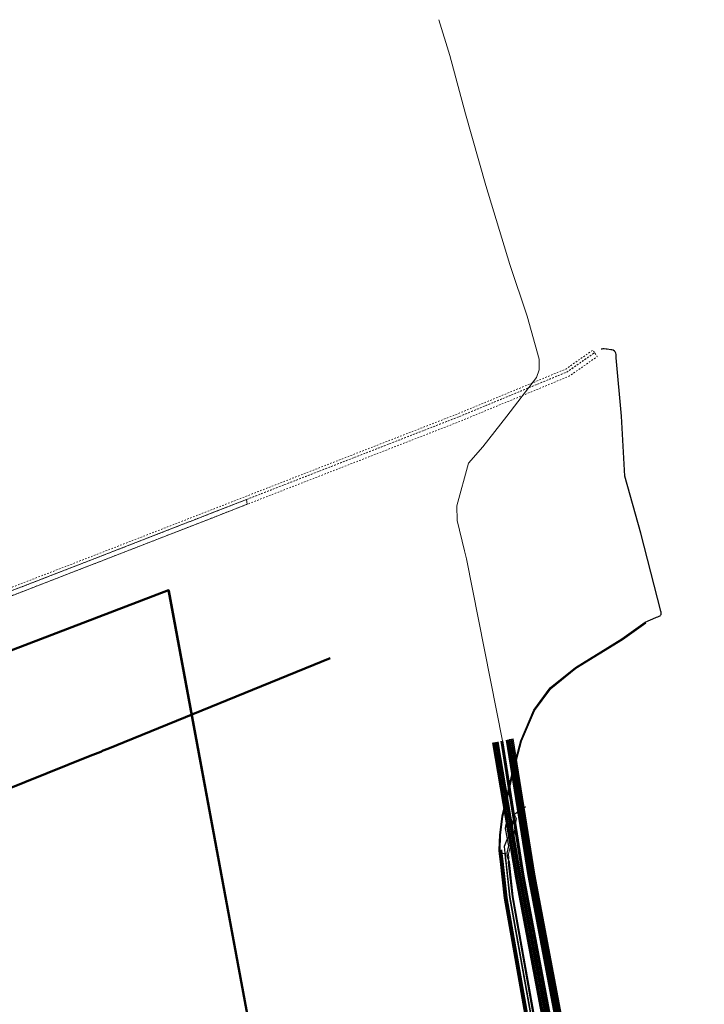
# Model space of a CAD drawing. Header units: metres. Extents: x -502 to 161, y -108 to 174.
# Tile 256 of 256: x 4 to 48, y 93 to 156. Entities that reach past the tile are written whole.
import ezdxf

# ---------------------------------------------------------------- set-up
doc = ezdxf.new("R2010")
doc.units = ezdxf.units.M
doc.header["$LTSCALE"] = 0.1
doc.linetypes.add('102', pattern=[101.6, 101.6, 0])
doc.linetypes.add('202', pattern=[0.132, 0.0875, -0.019, 0.0065, -0.019])
doc.layers.add('BRI31-005.07-5f08-Koordinierung Lageplan 4. BA Radstation - Seeterrasse 2023-05-31', color=7, linetype='Continuous')
doc.layers.add('BRI32-005.02-5f05-Koordinierung Schemaplan 4 BA ZOB Teilbereich', color=7, linetype='Continuous')

msp = doc.modelspace()

# ---------------------------------------------------------------- linework, layer by layer
at = {"layer": 'BRI31-005.07-5f08-Koordinierung Lageplan 4. BA Radstation - Seeterrasse 2023-05-31', "color": 250, "linetype": '202', "lineweight": 20, "true_color": 0x333333, "transparency": 33554687, "flags": 128}
for points in [[(-169.782, 35.816), (-164.94, 37.647), (-156.912, 41.076), (-147.283, 45.145), (-141.245, 48.064), (-136.333, 50.73), (-132.377, 55.512), (-127.511, 61.662), (-125.44, 64.186), (-122.672, 66.481), (-120.338, 67.894), (-117.068, 69.455), (-110.137, 72.307), (-102.574, 75.367), (-95.348, 78.327), (-87.205, 81.706), (-82.322, 84.224), (-73.284, 89.176), (-65.38, 92.266), (-55.008, 96.337), (-42.571, 101.496), (-24.277, 108.475), (-23.628, 108.616), (-22.779, 108.939), (-21.227, 109.532), (-20.731, 109.828), (-6.573, 115.397), (-3.333, 116.527), (2.12, 118.676), (8.435, 121.116), (16.199, 124.136), (23.851, 127.116), (32.065, 130.317), (39.013, 133.194), (40.755, 134.413), (40.927, 134.167), (39.159, 132.93), (32.177, 130.039), (23.959, 126.836), (16.307, 123.856), (8.543, 120.836), (2.23, 118.396), (-3.229, 116.245), (-6.469, 115.115), (-20.599, 109.558), (-21.095, 109.262), (-22.673, 108.659), (-23.542, 108.328), (-24.191, 108.187), (-42.461, 101.218), (-54.896, 96.059), (-65.27, 91.986), (-73.156, 88.904), (-82.182, 83.96), (-87.079, 81.434), (-95.234, 78.049), (-102.46, 75.089), (-110.023, 72.029), (-116.946, 69.181), (-120.196, 67.63), (-122.498, 66.235), (-125.226, 63.974), (-127.277, 61.474), (-132.143, 55.324), (-136.139, 50.494), (-141.109, 47.796), (-147.159, 44.871), (-156.794, 40.8), (-164.828, 37.369), (-169.676, 35.536), (-169.782, 35.816)], [(-169.782, 35.816), (-164.94, 37.647), (-156.912, 41.076), (-147.283, 45.145), (-141.245, 48.064), (-136.333, 50.73), (-132.377, 55.512), (-127.511, 61.662), (-125.44, 64.186), (-122.672, 66.481), (-120.338, 67.894), (-117.068, 69.455), (-110.137, 72.307), (-102.574, 75.367), (-95.348, 78.327), (-87.205, 81.706), (-82.322, 84.224), (-73.284, 89.176), (-65.38, 92.266), (-55.008, 96.337), (-42.571, 101.496), (-24.277, 108.475), (-23.628, 108.616), (-22.779, 108.939), (-21.227, 109.532), (-20.731, 109.828), (-6.573, 115.397), (-3.333, 116.527), (2.12, 118.676), (8.435, 121.116), (16.199, 124.136), (23.851, 127.116), (32.065, 130.317), (39.013, 133.194), (40.755, 134.413), (40.927, 134.167), (39.159, 132.93), (32.177, 130.039), (23.959, 126.836), (16.307, 123.856), (8.543, 120.836), (2.23, 118.396), (-3.229, 116.245), (-6.469, 115.115), (-20.599, 109.558), (-21.095, 109.262), (-22.673, 108.659), (-23.542, 108.328), (-24.191, 108.187), (-42.461, 101.218), (-54.896, 96.059), (-65.27, 91.986), (-73.156, 88.904), (-82.182, 83.96), (-87.079, 81.434), (-95.234, 78.049), (-102.46, 75.089), (-110.023, 72.029), (-116.946, 69.181), (-120.196, 67.63), (-122.498, 66.235), (-125.226, 63.974), (-127.277, 61.474), (-132.143, 55.324), (-136.139, 50.494), (-141.109, 47.796), (-147.159, 44.871), (-156.794, 40.8), (-164.828, 37.369), (-169.676, 35.536), (-169.782, 35.816)], [(-70.025, 90.665), (-65.451, 92.452), (-55.082, 96.522), (-42.644, 101.681), (-20.795, 110.017), (-6.643, 115.584), (-3.403, 116.714), (2.049, 118.862), (8.363, 121.302), (16.127, 124.322), (23.779, 127.302), (31.991, 130.502), (38.918, 133.37), (40.641, 134.576), (40.755, 134.412), (39.014, 133.194), (32.065, 130.316), (23.851, 127.116), (16.199, 124.136), (8.435, 121.116), (2.121, 118.676), (-3.333, 116.526), (-6.573, 115.396), (-20.723, 109.831), (-42.57, 101.495), (-55.008, 96.336), (-65.379, 92.266), (-69.949, 90.48)], [(-70.025, 90.665), (-65.451, 92.452), (-55.082, 96.522), (-42.644, 101.681), (-20.795, 110.017), (-6.643, 115.584), (-3.403, 116.714), (2.049, 118.862), (8.363, 121.302), (16.127, 124.322), (23.779, 127.302), (31.991, 130.502), (38.918, 133.37), (40.641, 134.576), (40.755, 134.412), (39.014, 133.194), (32.065, 130.316), (23.851, 127.116), (16.199, 124.136), (8.435, 121.116), (2.121, 118.676), (-3.333, 116.526), (-6.573, 115.396), (-20.723, 109.831), (-42.57, 101.495), (-55.008, 96.336), (-65.379, 92.266), (-69.949, 90.48)]]:
    msp.add_lwpolyline(points, dxfattribs=at)
at = {"layer": 'BRI31-005.07-5f08-Koordinierung Lageplan 4. BA Radstation - Seeterrasse 2023-05-31', "color": 250, "linetype": '102', "lineweight": 13, "true_color": 0x333333, "transparency": 33554687, "flags": 128}
for points in [[(18.523, 125.041), (18.56, 124.733), (16.307, 123.856), (8.543, 120.836), (2.23, 118.396), (-3.229, 116.245), (-6.469, 115.115), (-20.599, 109.558), (-21.095, 109.262), (-22.673, 108.659), (-23.542, 108.328), (-24.191, 108.187), (-42.461, 101.218), (-54.896, 96.059), (-65.27, 91.986), (-73.156, 88.904), (-82.182, 83.96), (-87.079, 81.434), (-95.234, 78.049), (-102.46, 75.089), (-110.023, 72.029), (-116.946, 69.181), (-120.196, 67.63), (-122.498, 66.235), (-125.226, 63.974), (-127.277, 61.474), (-132.143, 55.324), (-136.139, 50.494), (-141.109, 47.796), (-147.159, 44.871), (-156.794, 40.8), (-164.828, 37.369), (-169.676, 35.536), (-169.782, 35.816), (-164.94, 37.647), (-156.912, 41.076), (-147.283, 45.145), (-141.245, 48.064), (-136.333, 50.73), (-132.377, 55.512), (-127.511, 61.662), (-125.44, 64.186), (-122.672, 66.481), (-120.338, 67.894), (-117.068, 69.455), (-110.137, 72.307), (-102.574, 75.367), (-95.348, 78.327), (-87.205, 81.706), (-82.322, 84.224), (-73.284, 89.176), (-71.061, 90.045)], [(18.523, 125.041), (18.56, 124.733), (16.307, 123.856), (8.543, 120.836), (2.23, 118.396), (-3.229, 116.245), (-6.469, 115.115), (-20.599, 109.558), (-21.095, 109.262), (-22.673, 108.659), (-23.542, 108.328), (-24.191, 108.187), (-42.461, 101.218), (-54.896, 96.059), (-65.27, 91.986), (-73.156, 88.904), (-82.182, 83.96), (-87.079, 81.434), (-95.234, 78.049), (-102.46, 75.089), (-110.023, 72.029), (-116.946, 69.181), (-120.196, 67.63), (-122.498, 66.235), (-125.226, 63.974), (-127.277, 61.474), (-132.143, 55.324), (-136.139, 50.494), (-141.109, 47.796), (-147.159, 44.871), (-156.794, 40.8), (-164.828, 37.369), (-169.676, 35.536), (-169.782, 35.816), (-164.94, 37.647), (-156.912, 41.076), (-147.283, 45.145), (-141.245, 48.064), (-136.333, 50.73), (-132.377, 55.512), (-127.511, 61.662), (-125.44, 64.186), (-122.672, 66.481), (-120.338, 67.894), (-117.068, 69.455), (-110.137, 72.307), (-102.574, 75.367), (-95.348, 78.327), (-87.205, 81.706), (-82.322, 84.224), (-73.284, 89.176), (-71.061, 90.045)], [(-71.061, 90.045), (-65.38, 92.266), (-55.008, 96.337), (-42.571, 101.496), (-24.277, 108.475), (-23.628, 108.616), (-22.779, 108.939), (-21.227, 109.532), (-20.731, 109.828), (-6.573, 115.397), (-3.333, 116.527), (2.12, 118.676), (8.435, 121.116), (16.199, 124.136), (18.523, 125.041)], [(-71.061, 90.045), (-65.38, 92.266), (-55.008, 96.337), (-42.571, 101.496), (-24.277, 108.475), (-23.628, 108.616), (-22.779, 108.939), (-21.227, 109.532), (-20.731, 109.828), (-6.573, 115.397), (-3.333, 116.527), (2.12, 118.676), (8.435, 121.116), (16.199, 124.136), (18.523, 125.041)]]:
    msp.add_lwpolyline(points, dxfattribs=at)
at = {"layer": 'BRI31-005.07-5f08-Koordinierung Lageplan 4. BA Radstation - Seeterrasse 2023-05-31', "color": 4, "linetype": 'Continuous', "lineweight": 50, "true_color": 0x00ffff, "transparency": 33554687, "flags": 128}
msp.add_lwpolyline([(-176.028, 33.354), (-175.344, 33.639), (-175.32, 33.649), (-149.728, 44.314), (-126.41, 53.651), (-118.108, 57.122), (-98.268, 65.417), (-72.061, 76.231), (-71.968, 76.269), (-71.319, 76.53), (-71.287, 76.543), (-48.623, 85.662), (-14.781, 99.28), (-14.773, 99.283), (-6.66, 102.548), (8.532, 108.66), (9.2, 108.929), (9.364, 108.995), (9.657, 109.113), (23.868, 114.898)], dxfattribs=at)
msp.add_lwpolyline([(-176.028, 33.354), (-175.344, 33.639), (-175.32, 33.649), (-149.728, 44.314), (-126.41, 53.651), (-118.108, 57.122), (-98.268, 65.417), (-72.061, 76.231), (-71.968, 76.269), (-71.319, 76.53), (-71.287, 76.543), (-48.623, 85.662), (-14.781, 99.28), (-14.773, 99.283), (-6.66, 102.548), (8.532, 108.66), (9.2, 108.929), (9.364, 108.995), (9.657, 109.113), (23.868, 114.898)], dxfattribs=at)
at = {"layer": 'BRI32-005.02-5f05-Koordinierung Schemaplan 4 BA ZOB Teilbereich', "color": 1, "linetype": 'Continuous', "lineweight": 13, "true_color": 0xff0000, "transparency": 33554687}
msp.add_line((13.601, 119.234), (27.046, 46.45), dxfattribs=at)
at = {"layer": 'BRI32-005.02-5f05-Koordinierung Schemaplan 4 BA ZOB Teilbereich', "color": 35, "linetype": 'Continuous', "lineweight": 13, "true_color": 0x99724c, "transparency": 33554687, "flags": 128}
for points in [[(30.813, 155.688), (31.511, 153.409), (32.5, 149.672), (33.812, 145.09), (35.35, 140.047), (36.443, 136.74), (37.219, 134.001), (37.225, 133.325), (37.038, 132.834), (35.155, 130.371), (33.607, 128.407), (32.708, 127.356), (31.963, 124.638), (31.97, 123.703), (32.444, 121.765), (32.571, 121.245), (34.874, 109.615), (36.242, 100.97), (47.005, 44.139)], [(37.238, 89.781), (35.482, 99.648), (35.235, 101.857), (35.287, 102.145), (35.265, 102.386), (35.306, 102.572), (35.378, 102.902), (35.406, 103.293), (35.619, 103.468), (35.648, 103.906), (35.651, 103.952), (35.72, 104.409), (35.757, 104.66), (35.65, 104.908)]]:
    msp.add_lwpolyline(points, dxfattribs=at)
at = {"layer": 'BRI32-005.02-5f05-Koordinierung Schemaplan 4 BA ZOB Teilbereich', "color": 1, "linetype": 'Continuous', "lineweight": 25, "true_color": 0xff0000, "transparency": 33554687, "flags": 128}
for points in [[(36.758, 89.693), (34.995, 99.579), (34.736, 101.907), (34.689, 102.41), (34.668, 102.637), (34.702, 103.607), (34.847, 104.809), (35.117, 105.88), (35.484, 107.53), (36.047, 109.631), (36.877, 111.585), (37.927, 113.009), (39.527, 114.302), (42.506, 116.131), (43.994, 117.21), (44.665, 117.5), (44.722, 117.522), (44.805, 117.553), (44.883, 117.582), (44.943, 117.615), (44.974, 117.64), (44.997, 117.668), (45.012, 117.699), (45.018, 117.725), (45.019, 117.754), (45.017, 117.785), (45.005, 117.844), (44.988, 117.912), (43.713, 122.881), (42.699, 126.537), (42.475, 130.36), (42.142, 134.088), (42.131, 134.311), (42.11, 134.387), (42.099, 134.42), (42.072, 134.472), (42.036, 134.514), (41.951, 134.568), (41.868, 134.594), (41.794, 134.607), (41.563, 134.632), (41.489, 134.641), (41.363, 134.654), (41.282, 134.654), (41.224, 134.651), (41.176, 134.636)], [(44.722, 44.668), (44.728, 45.002), (44.735, 45.409), (44.739, 45.642), (44.739, 45.658), (44.764, 47.156), (44.888, 48.293), (44.911, 48.504), (44.846, 48.928), (44.46, 51.45), (43.022, 59.158), (41.548, 66.949), (40.156, 74.437), (38.713, 82.18), (37.317, 89.795), (35.561, 99.66), (35.314, 101.865), (35.207, 102.138), (35.178, 102.456), (35.279, 102.916), (35.066, 104.017), (35.116, 104.292)]]:
    msp.add_lwpolyline(points, dxfattribs=at)
at = {"layer": 'BRI32-005.02-5f05-Koordinierung Schemaplan 4 BA ZOB Teilbereich', "color": 1, "linetype": 'Continuous', "lineweight": 50, "true_color": 0xff0000, "transparency": 33554687, "flags": 128}
msp.add_lwpolyline([(27.057, 46.444), (13.541, 119.236), (-63.546, 89.766), (-63.546, 89.766)], dxfattribs=at)
at = {"layer": 'BRI32-005.02-5f05-Koordinierung Schemaplan 4 BA ZOB Teilbereich', "color": 250, "linetype": 'Continuous', "lineweight": 25, "true_color": 0x333333, "transparency": 33554687, "flags": 128}
for points in [[(36.757, 89.694), (34.995, 99.578), (34.736, 101.906), (34.689, 102.411), (34.668, 102.636), (34.702, 103.607), (34.846, 104.81), (35.118, 105.88), (35.485, 107.53), (36.046, 109.631), (36.877, 111.584), (37.927, 113.008), (39.528, 114.301), (42.506, 116.131), (43.993, 117.21)], [(36.807, 89.702), (35.045, 99.586), (34.786, 101.912), (34.739, 102.415), (34.718, 102.638), (34.752, 103.603), (34.896, 104.8), (35.166, 105.868), (35.533, 107.518), (36.094, 109.615), (36.921, 111.56), (37.963, 112.974), (39.556, 114.261), (42.534, 116.089), (44.023, 117.17)], [(34.224, 109.486), (35.711, 100.874), (46.469, 44.062), (46.491, 43.777)], [(46.541, 43.781), (46.519, 44.069), (35.76, 100.883), (34.273, 109.496)], [(34.322, 109.506), (35.809, 100.892), (46.569, 44.076), (46.591, 43.786)], [(46.641, 43.79), (46.619, 44.083), (35.858, 100.901), (34.371, 109.516)], [(34.42, 109.526), (35.907, 100.91), (46.669, 44.09), (46.691, 43.794)], [(46.741, 43.798), (46.719, 44.097), (35.956, 100.919), (34.469, 109.536)], [(34.518, 109.546), (36.005, 100.928), (46.769, 44.103), (46.791, 43.802)], [(34.567, 109.556), (36.054, 100.937), (46.819, 44.109), (46.841, 43.806)], [(46.941, 43.813), (46.917, 44.122), (36.154, 100.954), (34.786, 109.597)], [(46.991, 43.817), (46.966, 44.131), (36.203, 100.963), (34.835, 109.607)], [(47.041, 43.821), (47.015, 44.14), (36.252, 100.972), (34.884, 109.617)], [(34.768, 102.645), (34.789, 102.421), (34.836, 101.916), (35.095, 99.592), (36.855, 89.712)], [(34.818, 102.65), (34.839, 102.426), (34.886, 101.921), (35.145, 99.599), (36.904, 89.721)], [(36.905, 89.72), (35.145, 99.6), (34.886, 101.922), (34.839, 102.425), (35.039, 102.443), (35.084, 101.942), (35.343, 99.628), (37.1, 89.756)], [(36.905, 89.72), (35.145, 99.6), (34.886, 101.922), (34.839, 102.425), (35.039, 102.443), (35.084, 101.942), (35.343, 99.628), (37.1, 89.756)]]:
    msp.add_lwpolyline(points, dxfattribs=at)
at = {"layer": 'BRI32-005.02-5f05-Koordinierung Schemaplan 4 BA ZOB Teilbereich', "color": 7, "linetype": 'Continuous', "lineweight": 13, "transparency": 33554687, "flags": 128}
for points in [[(35.103, 109.658), (36.498, 101.019), (47.261, 44.187), (47.319, 43.772)], [(47.369, 43.778), (47.31, 44.195), (36.547, 101.028), (35.152, 109.668)], [(35.201, 109.678), (36.596, 101.037), (47.359, 44.203), (47.419, 43.784)], [(47.469, 43.79), (47.409, 44.211), (36.646, 101.045), (35.25, 109.688)], [(35.299, 109.699), (36.695, 101.054), (47.458, 44.219), (47.519, 43.796)], [(47.569, 43.802), (47.508, 44.227), (36.745, 101.062), (35.348, 109.708)]]:
    msp.add_lwpolyline(points, dxfattribs=at)
at = {"layer": 'BRI32-005.02-5f05-Koordinierung Schemaplan 4 BA ZOB Teilbereich', "color": 116, "linetype": 'Continuous', "lineweight": 13, "true_color": 0x007f3f, "transparency": 33554687, "flags": 128}
for points in [[(47.52, 43.793), (47.456, 44.224), (36.693, 101.056), (35.298, 109.702), (35.496, 109.734), (36.891, 101.09), (47.654, 44.258), (47.718, 43.823), (47.52, 43.793)], [(35.545, 109.744), (36.94, 101.099), (47.703, 44.266), (47.768, 43.829), (47.57, 43.799), (47.505, 44.232), (36.742, 101.065), (35.347, 109.712), (35.545, 109.744)]]:
    msp.add_lwpolyline(points, dxfattribs=at)
at = {"layer": 'BRI32-005.02-5f05-Koordinierung Schemaplan 4 BA ZOB Teilbereich', "color": 251, "linetype": 'Continuous', "lineweight": 13, "true_color": 0x5b5b5b, "transparency": 33554687, "flags": 128}
for points in [[(47.619, 43.808), (47.555, 44.241), (36.792, 101.073), (35.397, 109.718)], [(35.446, 109.728), (36.841, 101.082), (47.604, 44.249), (47.669, 43.814)]]:
    msp.add_lwpolyline(points, dxfattribs=at)
at = {"layer": 'BRI32-005.02-5f05-Koordinierung Schemaplan 4 BA ZOB Teilbereich', "color": 3, "linetype": 'Continuous', "lineweight": 25, "true_color": 0x00ff00, "transparency": 33554687, "flags": 128}
msp.add_lwpolyline([(36.353, 105.402), (35.79, 105.031), (35.59, 104.891), (35.58, 104.824), (35.552, 104.638), (35.452, 103.974), (35.425, 103.567), (35.178, 103.365), (35.152, 103.304), (35.109, 103.195), (35.088, 103.14), (35.066, 103.085), (35.023, 102.976), (34.98, 102.866), (35.019, 102.441), (35.048, 102.124), (35.076, 101.839), (35.323, 99.625), (37.081, 89.752)], dxfattribs=at)
msp.add_lwpolyline([(36.353, 105.402), (35.79, 105.031), (35.59, 104.891), (35.58, 104.824), (35.552, 104.638), (35.452, 103.974), (35.425, 103.567), (35.178, 103.365), (35.152, 103.304), (35.109, 103.195), (35.088, 103.14), (35.066, 103.085), (35.023, 102.976), (34.98, 102.866), (35.019, 102.441), (35.048, 102.124), (35.076, 101.839), (35.323, 99.625), (37.081, 89.752)], dxfattribs=at)

doc.saveas('drawing.dxf')
